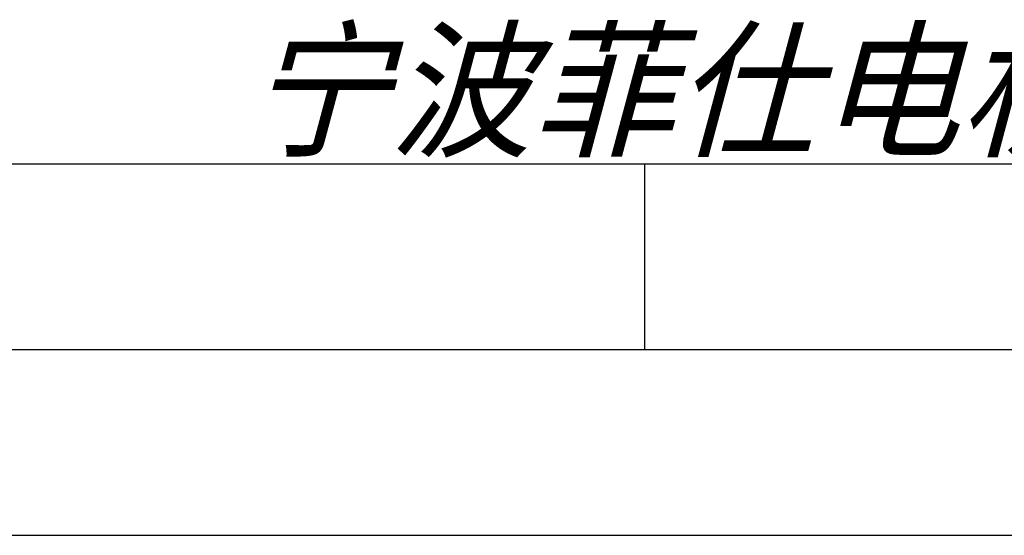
# Model space of a CAD drawing. Header units: millimetres. Extents: x 0 to 420, y 0 to 297.
# Tile 35 of 49: x 297 to 323, y 0 to 14. Entities that reach past the tile are written whole.
import ezdxf

# ---------------------------------------------------------------- set-up
doc = ezdxf.new("R2010")
doc.units = ezdxf.units.MM
doc.header["$LTSCALE"] = 23.1
doc.layers.get('0').update_dxf_attribs({"linetype": 'CONTINUOUS'})
doc.styles.add('TEXTSTYLE_7', font='txt')

# ---------------------------------------------------------------- blocks, each defined once
blk = doc.blocks.new('LOGO_PHASE_NINGBO_BL1', base_point=(320.75, 22.5))
at = {"color": 2, "linetype": 'CONTINUOUS', "style": 'TEXTSTYLE_7', "oblique": 15}
blk.add_text('宁波菲仕电机技术有限公司', height=2.9513, dxfattribs=at).set_placement((303.042, 10.5))

msp = doc.modelspace()

# ---------------------------------------------------------------- linework, layer by layer
at = {"color": 7, "linetype": 'CONTINUOUS'}
msp.add_line((25, 10), (410, 10), dxfattribs=at)
at = {"color": 2, "linetype": 'CONTINUOUS'}
for p, q in [((313.75, 5), (313.75, 10)), ((20, 5), (415, 5)), ((237.25, 0), (420, 0))]:
    msp.add_line(p, q, dxfattribs=at)

# ---------------------------------------------------------------- block references
msp.add_blockref('LOGO_PHASE_NINGBO_BL1', (320.75, 22.49989), dxfattribs=at)

doc.saveas('drawing.dxf')
